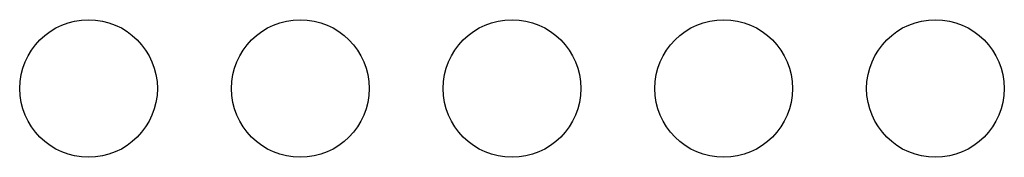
# Model space of a CAD drawing. Extents: x -119 to 465, y -80 to 330.
# Tile 10 of 22: x 28.716 to 34.53, y 61.774 to 62.587. Entities that reach past the tile are written whole.
import ezdxf

# ---------------------------------------------------------------- set-up
doc = ezdxf.new("R2010")
doc.units = 0
doc.layers.add('PIN_TOP', color=5, linetype='CONTINUOUS')

msp = doc.modelspace()

# ---------------------------------------------------------------- linework, layer by layer
at = {"layer": 'PIN_TOP'}
for centre in [(29.122878, 62.180216), (30.373066, 62.180216), (31.623, 62.180216), (32.872934, 62.180216), (34.123122, 62.180216)]:
    msp.add_circle(centre, 0.4064, dxfattribs=at)

doc.saveas('drawing.dxf')
